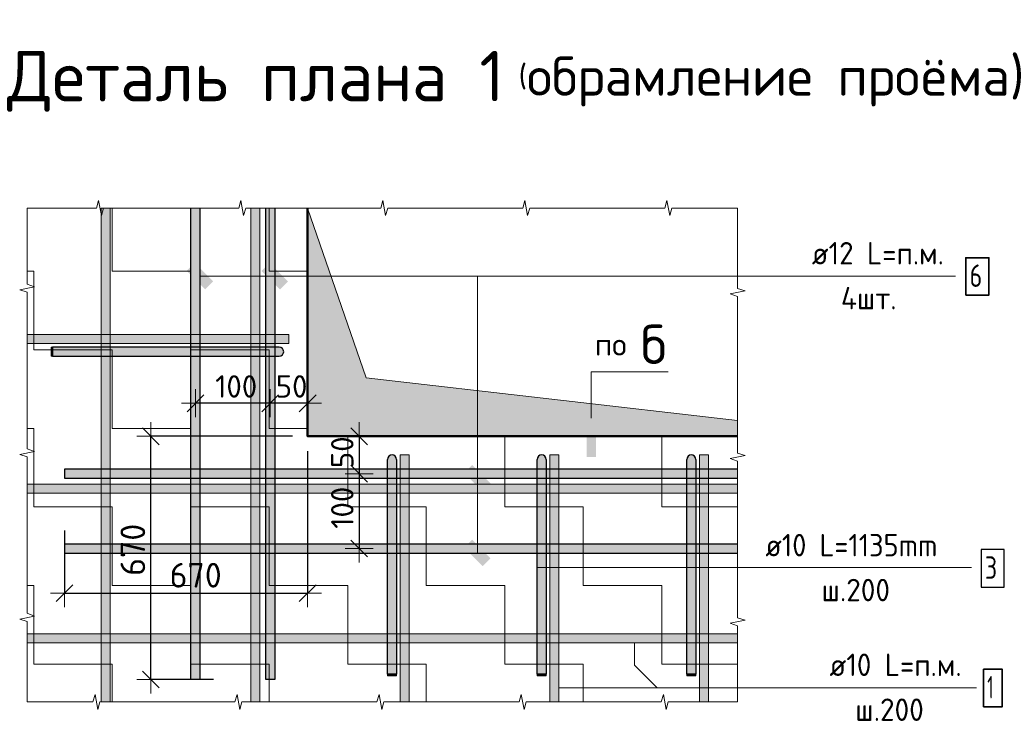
# Model space of a CAD drawing. Header units: metres. Extents: x -38 to 89, y -15 to 19.
# Tile 110 of 120: x 73.796 to 75.113, y 8.009 to 8.946. Entities that reach past the tile are written whole.
import ezdxf

# ---------------------------------------------------------------- set-up
doc = ezdxf.new("R2010")
doc.units = ezdxf.units.M
doc.header["$PDMODE"] = 65
doc.layers.add('XR$5$_3898', color=7, linetype='Continuous')
for name, color, linetype, lineweight in [('XR$5$Арм. стержнями нижней зоны', 180, 'Continuous', 35), ('XR$5$Арм.стержн. Арматура края', 96, 'Continuous', 35), ('XR$5$Арм.стержн. Доп. арматура', 180, 'Continuous', 35), ('XR$5$Размерная линия_ общее', 7, 'Continuous', 13), ('XR$5$Текст_ общее_1', 7, 'Continuous', 13)]:
    doc.layers.add(name, color=color, linetype=linetype, lineweight=lineweight)
doc.styles.add('ISOCPEUR', font='txt')
doc.dimstyles.new('DIMSTYLE_15', dxfattribs={"dimtxt": 0.033, "dimasz": 0.0375, "dimexe": 0, "dimexo": 0, "dimgap": 0.0165, "dimtad": 2, "dimdec": 0, "dimlfac": 1000, "dimrnd": 1, "dimzin": 12, "dimdsep": 46, "dimtxsty": 'ISOCPEUR', "dimblk1": 'ALL_ML_STRICH', "dimblk2": 'ALL_ML_STRICH', "dimsah": 1, "dimcen": 0, "dimclrd": 7, "dimclre": 256, "dimclrt": 7, "dimadec": 0, "dimazin": 0, "dimtfac": 1, "dimtdec": 0, "dimtix": 1, "dimtmove": 2, "dimatfit": 3, "dimfxl": 0, "dimtzin": 0, "dimlwd": 0, "dimlwe": -3, "dimarcsym": 0})
doc.dimstyles.new('DIMSTYLE_17', dxfattribs={"dimtxt": 0.03, "dimasz": 0.0375, "dimexe": 0, "dimexo": 1e-06, "dimgap": 0.015, "dimtad": 2, "dimdec": 0, "dimlfac": 1000, "dimrnd": 1, "dimzin": 12, "dimdsep": 46, "dimtxsty": 'ISOCPEUR', "dimblk1": 'ALL_ML_STRICH', "dimblk2": 'ALL_ML_STRICH', "dimsah": 1, "dimcen": 0, "dimse1": 1, "dimse2": 1, "dimclrd": 7, "dimclre": 256, "dimclrt": 7, "dimadec": 0, "dimazin": 0, "dimtfac": 1, "dimtdec": 0, "dimtix": 1, "dimtmove": 2, "dimatfit": 3, "dimfxl": 0, "dimtvp": 1.2, "dimtzin": 0, "dimlwd": 0, "dimlwe": -3, "dimarcsym": 0})
doc.dimstyles.new('DIMSTYLE_18', dxfattribs={"dimtxt": 0.03, "dimasz": 0.0375, "dimexe": 0, "dimexo": 1e-06, "dimgap": 0.015, "dimtad": 2, "dimdec": 0, "dimlfac": 1000, "dimrnd": 1, "dimzin": 12, "dimdsep": 46, "dimtxsty": 'ISOCPEUR', "dimblk1": 'ALL_ML_STRICH', "dimblk2": 'ALL_ML_STRICH', "dimsah": 1, "dimcen": 0, "dimse1": 1, "dimse2": 1, "dimclrd": 7, "dimclre": 256, "dimclrt": 7, "dimadec": 0, "dimazin": 0, "dimtfac": 1, "dimtdec": 0, "dimtix": 1, "dimtmove": 2, "dimatfit": 3, "dimfxl": 0, "dimtzin": 0, "dimlwd": 0, "dimlwe": -3, "dimarcsym": 0})
doc.dimstyles.new('DIMSTYLE_19', dxfattribs={"dimtxt": 0.03, "dimasz": 0.0375, "dimexe": 0, "dimexo": 1e-06, "dimgap": 0.015, "dimtad": 2, "dimdec": 0, "dimlfac": 1000, "dimrnd": 1, "dimzin": 12, "dimdsep": 46, "dimtxsty": 'ISOCPEUR', "dimblk1": 'ALL_ML_STRICH', "dimblk2": 'ALL_ML_STRICH', "dimsah": 1, "dimcen": 0, "dimse1": 1, "dimse2": 1, "dimclrd": 7, "dimclre": 256, "dimclrt": 7, "dimadec": 0, "dimazin": 0, "dimtfac": 1, "dimtdec": 0, "dimtix": 1, "dimtmove": 2, "dimatfit": 3, "dimfxl": 0, "dimtvp": 1.2, "dimtzin": 0, "dimlwd": 0, "dimlwe": -3, "dimarcsym": 0})
doc.dimstyles.new('DIMSTYLE_20', dxfattribs={"dimtxt": 0.03, "dimasz": 0.0375, "dimexe": 0, "dimexo": 1e-06, "dimgap": 0.015, "dimtad": 2, "dimdec": 0, "dimlfac": 1000, "dimrnd": 1, "dimzin": 12, "dimdsep": 46, "dimtxsty": 'ISOCPEUR', "dimblk1": 'ALL_ML_STRICH', "dimblk2": 'ALL_ML_STRICH', "dimsah": 1, "dimcen": 0, "dimse1": 1, "dimse2": 1, "dimclrd": 7, "dimclre": 256, "dimclrt": 7, "dimadec": 0, "dimazin": 0, "dimtfac": 1, "dimtdec": 0, "dimtix": 1, "dimtmove": 2, "dimatfit": 3, "dimfxl": 0, "dimtzin": 0, "dimlwd": 0, "dimlwe": -3, "dimarcsym": 0})

# ---------------------------------------------------------------- blocks, each defined once
blk = doc.blocks.new('СЛОЖНЫЙ_ОБЪЕКТ_1')
at = {"linetype": 'Continuous', "lineweight": 13, "transparency": 33554687}
blk.add_hatch(color=7, dxfattribs=at).paths.add_polyline_path([(74.1174, 8.0346), (74.1174, 8.6946), (74.1054, 8.6946), (74.1054, 8.0346)])
at = {"color": 7, "linetype": 'Continuous', "lineweight": 13, "transparency": 33554687}
blk.add_lwpolyline([(74.1174, 8.0346), (74.1174, 8.6946), (74.1054, 8.6946), (74.1054, 8.0346), (74.1174, 8.0346)], close=True, dxfattribs=at)
blk = doc.blocks.new('СЛОЖНЫЙ_ОБЪЕКТ_2')
at = {"linetype": 'Continuous', "lineweight": 13, "transparency": 33554687}
blk.add_hatch(color=7, dxfattribs=at).paths.add_polyline_path([(73.9174, 8.0346), (73.9174, 8.6946), (73.9054, 8.6946), (73.9054, 8.0346)])
at = {"color": 7, "linetype": 'Continuous', "lineweight": 13, "transparency": 33554687}
blk.add_lwpolyline([(73.9174, 8.0346), (73.9174, 8.6946), (73.9054, 8.6946), (73.9054, 8.0346), (73.9174, 8.0346)], close=True, dxfattribs=at)
blk = doc.blocks.new('ЭЛЕМЕНТ_УЗОРА_0')
at = {"color": 7, "linetype": 'Continuous', "lineweight": 13, "transparency": 33554687}
for p, q in [((73.8064, 8.6946), (73.8064, 8.6946)), ((74.7564, 8.6946), (74.7564, 8.6946)), ((73.8064, 8.0346), (73.8064, 8.0346)), ((74.7564, 8.0346), (74.7564, 8.0346)), ((74.7564, 8.0346), (74.7564, 8.0346))]:
    blk.add_line(p, q, dxfattribs=at)
for points in [[(73.8064, 8.6946), (73.8993, 8.6946), (73.9019, 8.7046), (73.9056, 8.6846), (73.9086, 8.6946), (73.9964, 8.6946)], [(73.9964, 8.6946), (74.0893, 8.6946), (74.0919, 8.7046), (74.0956, 8.6846), (74.0986, 8.6946), (74.1864, 8.6946)], [(74.1864, 8.6946), (74.2793, 8.6946), (74.2819, 8.7046), (74.2856, 8.6846), (74.2886, 8.6946), (74.3764, 8.6946)], [(74.3764, 8.6946), (74.4693, 8.6946), (74.4719, 8.7046), (74.4756, 8.6846), (74.4786, 8.6946), (74.5664, 8.6946)], [(74.5664, 8.6946), (74.6593, 8.6946), (74.6619, 8.7046), (74.6656, 8.6846), (74.6686, 8.6946), (74.7564, 8.6946)], [(73.8064, 8.4746), (73.8064, 8.5822), (73.7964, 8.5853), (73.8164, 8.5894), (73.8064, 8.593), (73.8064, 8.6946), (73.8064, 8.6946)], [(74.7564, 8.6946), (74.7564, 8.6946), (74.7564, 8.587), (74.7664, 8.5839), (74.7464, 8.5798), (74.7564, 8.5762), (74.7564, 8.4746)], [(73.8064, 8.2546), (73.8064, 8.3622), (73.7964, 8.3653), (73.8164, 8.3694), (73.8064, 8.373), (73.8064, 8.4746)], [(74.7564, 8.4746), (74.7564, 8.367), (74.7664, 8.3639), (74.7464, 8.3598), (74.7564, 8.3562), (74.7564, 8.2546)], [(73.8064, 8.0346), (73.8064, 8.0346), (73.8064, 8.1422), (73.7964, 8.1453), (73.8164, 8.1494), (73.8064, 8.153), (73.8064, 8.2546)], [(74.7564, 8.2546), (74.7564, 8.147), (74.7664, 8.1439), (74.7464, 8.1398), (74.7564, 8.1362), (74.7564, 8.0346)], [(73.9964, 8.0346), (73.9035, 8.0346), (73.9008, 8.0246), (73.8972, 8.0446), (73.8942, 8.0346), (73.8064, 8.0346)], [(74.1864, 8.0346), (74.0935, 8.0346), (74.0908, 8.0246), (74.0872, 8.0446), (74.0842, 8.0346), (73.9964, 8.0346)], [(74.3764, 8.0346), (74.2835, 8.0346), (74.2808, 8.0246), (74.2772, 8.0446), (74.2742, 8.0346), (74.1864, 8.0346)], [(74.5664, 8.0346), (74.4735, 8.0346), (74.4708, 8.0246), (74.4672, 8.0446), (74.4642, 8.0346), (74.3764, 8.0346)], [(74.7564, 8.0346), (74.6635, 8.0346), (74.6608, 8.0246), (74.6572, 8.0446), (74.6542, 8.0346), (74.5664, 8.0346)]]:
    blk.add_lwpolyline(points, dxfattribs=at)
blk = doc.blocks.new('СЛОЖНЫЙ_ОБЪЕКТ_3')
at = {"linetype": 'Continuous', "lineweight": 13, "transparency": 33554687}
blk.add_hatch(color=7, dxfattribs=at).paths.add_polyline_path([(73.8064, 8.3256), (74.7564, 8.3256), (74.7564, 8.3136), (73.8064, 8.3136)], flags=16)
at = {"color": 7, "linetype": 'Continuous', "lineweight": 13, "transparency": 33554687}
blk.add_lwpolyline([(73.8064, 8.3256), (74.7564, 8.3256), (74.7564, 8.3136), (73.8064, 8.3136), (73.8064, 8.3256)], close=True, dxfattribs=at)
blk = doc.blocks.new('СЛОЖНЫЙ_ОБЪЕКТ_4')
at = {"linetype": 'Continuous', "lineweight": 13, "transparency": 33554687}
blk.add_hatch(color=7, dxfattribs=at).paths.add_polyline_path([(73.8064, 8.1256), (74.7564, 8.1256), (74.7564, 8.1136), (73.8064, 8.1136)], flags=16)
at = {"color": 7, "linetype": 'Continuous', "lineweight": 13, "transparency": 33554687}
blk.add_lwpolyline([(73.8064, 8.1256), (74.7564, 8.1256), (74.7564, 8.1136), (73.8064, 8.1136), (73.8064, 8.1256)], close=True, dxfattribs=at)
blk = doc.blocks.new('СЛОЖНЫЙ_ОБЪЕКТ_5')
at = {"linetype": 'Continuous', "lineweight": 25, "transparency": 33554687}
blk.add_hatch(color=8, dxfattribs=at).paths.add_polyline_path([(73.8564, 8.3336), (74.7564, 8.3336), (74.7564, 8.3456), (73.8564, 8.3456)])
at = {"color": 7, "linetype": 'Continuous', "lineweight": 25, "transparency": 33554687}
blk.add_line((73.8564, 8.3336), (74.7564, 8.3336), dxfattribs=at)
blk.add_lwpolyline([(74.7564, 8.3456), (73.8564, 8.3456), (73.8564, 8.3336)], dxfattribs=at)
blk = doc.blocks.new('СЛОЖНЫЙ_ОБЪЕКТ_6')
at = {"linetype": 'Continuous', "lineweight": 25, "true_color": 0x5f5f5f, "transparency": 33554687}
blk.add_hatch(color=251, dxfattribs=at).paths.add_polyline_path([(74.1254, 8.0646), (74.1254, 8.6946), (74.1374, 8.6946), (74.1374, 8.0646)], flags=16)
at = {"color": 7, "linetype": 'Continuous', "lineweight": 25, "transparency": 33554687}
blk.add_line((74.1254, 8.0646), (74.1254, 8.6946), dxfattribs=at)
blk.add_lwpolyline([(74.1374, 8.6946), (74.1374, 8.0646), (74.1254, 8.0646)], dxfattribs=at)
blk = doc.blocks.new('СЛОЖНЫЙ_ОБЪЕКТ_7')
at = {"linetype": 'Continuous', "lineweight": 13, "true_color": 0xc5c5c5, "transparency": 33554687}
for points in [[(73.8404, 8.4966), (73.8404, 8.5086), (73.8384, 8.5086), (73.8384, 8.4966)], [(74.1458, 8.4971), (74.1469, 8.4977), (74.1478, 8.4986), (74.1486, 8.4996), (74.1491, 8.5007), (74.1493, 8.502), (74.1493, 8.5032), (74.1491, 8.5045), (74.1486, 8.5056), (74.1478, 8.5066), (74.1469, 8.5075), (74.1458, 8.5081), (74.1446, 8.5085), (74.1434, 8.5086), (73.8404, 8.5086), (73.8404, 8.4966), (74.1434, 8.4966), (74.1446, 8.4967)]]:
    blk.add_hatch(color=9, dxfattribs=at).paths.add_polyline_path(points)
at = {"color": 7, "linetype": 'Continuous', "lineweight": 13, "transparency": 33554687}
blk.add_lwpolyline([(73.8404, 8.4966), (73.8404, 8.5086), (73.8384, 8.5086), (73.8384, 8.4966), (73.8404, 8.4966)], close=True, dxfattribs=at)
at = {"color": 7, "linetype": 'Continuous', "lineweight": 25, "transparency": 33554687}
blk.add_lwpolyline([(74.1434, 8.5086), (73.8404, 8.5086), (73.8404, 8.4966), (74.1434, 8.4966)], dxfattribs=at)
blk.add_arc((74.1434, 8.5026), 0.006, 270, 90, dxfattribs=at)
blk = doc.blocks.new('СЛОЖНЫЙ_ОБЪЕКТ_8')
at = {"linetype": 'Continuous', "lineweight": 13, "transparency": 33554687}
blk.add_hatch(color=7, dxfattribs=at).paths.add_polyline_path([(73.8064, 8.5256), (74.1564, 8.5256), (74.1564, 8.5136), (73.8064, 8.5136)], flags=16)
at = {"color": 7, "linetype": 'Continuous', "lineweight": 13, "transparency": 33554687}
blk.add_lwpolyline([(73.8064, 8.5256), (74.1564, 8.5256), (74.1564, 8.5136), (73.8064, 8.5136), (73.8064, 8.5256)], close=True, dxfattribs=at)
blk = doc.blocks.new('СЛОЖНЫЙ_ОБЪЕКТ_9')
at = {"linetype": 'Continuous', "lineweight": 13, "true_color": 0xc5c5c5, "transparency": 33554687}
for points in [[(74.2889, 8.361), (74.2895, 8.3621), (74.2904, 8.3631), (74.2914, 8.3638), (74.2925, 8.3643), (74.2938, 8.3646), (74.295, 8.3646), (74.2962, 8.3643), (74.2974, 8.3638), (74.2984, 8.3631), (74.2992, 8.3621), (74.2999, 8.361), (74.3002, 8.3598), (74.3004, 8.3586), (74.3004, 8.0716), (74.2884, 8.0716), (74.2884, 8.3586), (74.2885, 8.3598)], [(74.2884, 8.0716), (74.3004, 8.0716), (74.3004, 8.0696), (74.2884, 8.0696)]]:
    blk.add_hatch(color=9, dxfattribs=at).paths.add_polyline_path(points, flags=16)
at = {"color": 7, "linetype": 'Continuous', "lineweight": 25, "transparency": 33554687}
blk.add_lwpolyline([(74.3004, 8.3586), (74.3004, 8.0716), (74.2884, 8.0716), (74.2884, 8.3586)], dxfattribs=at)
at = {"color": 7, "linetype": 'Continuous', "lineweight": 13, "transparency": 33554687}
blk.add_lwpolyline([(74.2884, 8.0716), (74.3004, 8.0716), (74.3004, 8.0696), (74.2884, 8.0696), (74.2884, 8.0716)], close=True, dxfattribs=at)
at = {"color": 7, "linetype": 'Continuous', "lineweight": 25, "transparency": 33554687}
blk.add_arc((74.2944, 8.3586), 0.006, 0, 180, dxfattribs=at)
blk = doc.blocks.new('СЛОЖНЫЙ_ОБЪЕКТ_10')
at = {"linetype": 'Continuous', "lineweight": 13, "true_color": 0xc5c5c5, "transparency": 33554687}
for points in [[(74.4889, 8.361), (74.4895, 8.3621), (74.4904, 8.3631), (74.4914, 8.3638), (74.4925, 8.3643), (74.4938, 8.3646), (74.495, 8.3646), (74.4962, 8.3643), (74.4974, 8.3638), (74.4984, 8.3631), (74.4992, 8.3621), (74.4999, 8.361), (74.5002, 8.3598), (74.5004, 8.3586), (74.5004, 8.0716), (74.4884, 8.0716), (74.4884, 8.3586), (74.4885, 8.3598)], [(74.4884, 8.0716), (74.5004, 8.0716), (74.5004, 8.0696), (74.4884, 8.0696)]]:
    blk.add_hatch(color=9, dxfattribs=at).paths.add_polyline_path(points, flags=16)
at = {"color": 7, "linetype": 'Continuous', "lineweight": 25, "transparency": 33554687}
blk.add_lwpolyline([(74.5004, 8.3586), (74.5004, 8.0716), (74.4884, 8.0716), (74.4884, 8.3586)], dxfattribs=at)
at = {"color": 7, "linetype": 'Continuous', "lineweight": 13, "transparency": 33554687}
blk.add_lwpolyline([(74.4884, 8.0716), (74.5004, 8.0716), (74.5004, 8.0696), (74.4884, 8.0696), (74.4884, 8.0716)], close=True, dxfattribs=at)
at = {"color": 7, "linetype": 'Continuous', "lineweight": 25, "transparency": 33554687}
blk.add_arc((74.4944, 8.3586), 0.006, 0, 180, dxfattribs=at)
blk = doc.blocks.new('СЛОЖНЫЙ_ОБЪЕКТ_11')
at = {"linetype": 'Continuous', "lineweight": 13, "transparency": 33554687}
blk.add_hatch(color=7, dxfattribs=at).paths.add_polyline_path([(74.3174, 8.0346), (74.3174, 8.3646), (74.3054, 8.3646), (74.3054, 8.0346)])
at = {"color": 7, "linetype": 'Continuous', "lineweight": 13, "transparency": 33554687}
blk.add_lwpolyline([(74.3174, 8.0346), (74.3174, 8.3646), (74.3054, 8.3646), (74.3054, 8.0346), (74.3174, 8.0346)], close=True, dxfattribs=at)
blk = doc.blocks.new('СЛОЖНЫЙ_ОБЪЕКТ_12')
at = {"linetype": 'Continuous', "lineweight": 13, "transparency": 33554687}
blk.add_hatch(color=7, dxfattribs=at).paths.add_polyline_path([(74.5174, 8.0346), (74.5174, 8.3646), (74.5054, 8.3646), (74.5054, 8.0346)])
at = {"color": 7, "linetype": 'Continuous', "lineweight": 13, "transparency": 33554687}
blk.add_lwpolyline([(74.5174, 8.0346), (74.5174, 8.3646), (74.5054, 8.3646), (74.5054, 8.0346), (74.5174, 8.0346)], close=True, dxfattribs=at)
blk = doc.blocks.new('СЛОЖНЫЙ_ОБЪЕКТ_13')
at = {"linetype": 'Continuous', "lineweight": 13, "true_color": 0xc5c5c5, "transparency": 33554687}
for points in [[(74.6889, 8.361), (74.6895, 8.3621), (74.6904, 8.3631), (74.6914, 8.3638), (74.6925, 8.3643), (74.6938, 8.3646), (74.695, 8.3646), (74.6962, 8.3643), (74.6974, 8.3638), (74.6984, 8.3631), (74.6992, 8.3621), (74.6999, 8.361), (74.7002, 8.3598), (74.7004, 8.3586), (74.7004, 8.0716), (74.6884, 8.0716), (74.6884, 8.3586), (74.6885, 8.3598)], [(74.6884, 8.0716), (74.7004, 8.0716), (74.7004, 8.0696), (74.6884, 8.0696)]]:
    blk.add_hatch(color=9, dxfattribs=at).paths.add_polyline_path(points, flags=16)
at = {"color": 7, "linetype": 'Continuous', "lineweight": 25, "transparency": 33554687}
blk.add_lwpolyline([(74.7004, 8.3586), (74.7004, 8.0716), (74.6884, 8.0716), (74.6884, 8.3586)], dxfattribs=at)
at = {"color": 7, "linetype": 'Continuous', "lineweight": 13, "transparency": 33554687}
blk.add_lwpolyline([(74.6884, 8.0716), (74.7004, 8.0716), (74.7004, 8.0696), (74.6884, 8.0696), (74.6884, 8.0716)], close=True, dxfattribs=at)
at = {"color": 7, "linetype": 'Continuous', "lineweight": 25, "transparency": 33554687}
blk.add_arc((74.6944, 8.3586), 0.006, 0, 180, dxfattribs=at)
blk = doc.blocks.new('СЛОЖНЫЙ_ОБЪЕКТ_14')
at = {"linetype": 'Continuous', "lineweight": 13, "transparency": 33554687}
blk.add_hatch(color=7, dxfattribs=at).paths.add_polyline_path([(74.7174, 8.0346), (74.7174, 8.3646), (74.7054, 8.3646), (74.7054, 8.0346)])
at = {"color": 7, "linetype": 'Continuous', "lineweight": 13, "transparency": 33554687}
blk.add_lwpolyline([(74.7174, 8.0346), (74.7174, 8.3646), (74.7054, 8.3646), (74.7054, 8.0346), (74.7174, 8.0346)], close=True, dxfattribs=at)
blk = doc.blocks.new('СЛОЖНЫЙ_ОБЪЕКТ_15')
at = {"linetype": 'Continuous', "lineweight": 25, "true_color": 0x5f5f5f, "transparency": 33554687}
blk.add_hatch(color=251, dxfattribs=at).paths.add_polyline_path([(74.0254, 8.0646), (74.0254, 8.6946), (74.0374, 8.6946), (74.0374, 8.0646)], flags=16)
at = {"color": 7, "linetype": 'Continuous', "lineweight": 25, "transparency": 33554687}
blk.add_line((74.0254, 8.0646), (74.0254, 8.6946), dxfattribs=at)
blk.add_lwpolyline([(74.0374, 8.6946), (74.0374, 8.0646), (74.0254, 8.0646)], dxfattribs=at)
blk = doc.blocks.new('СЛОЖНЫЙ_ОБЪЕКТ_16')
at = {"linetype": 'Continuous', "lineweight": 25, "transparency": 33554687}
blk.add_hatch(color=8, dxfattribs=at).paths.add_polyline_path([(73.8564, 8.2336), (74.7564, 8.2336), (74.7564, 8.2456), (73.8564, 8.2456)])
at = {"color": 7, "linetype": 'Continuous', "lineweight": 25, "transparency": 33554687}
blk.add_line((73.8564, 8.2336), (74.7564, 8.2336), dxfattribs=at)
blk.add_lwpolyline([(74.7564, 8.2456), (73.8564, 8.2456), (73.8564, 8.2336)], dxfattribs=at)
blk = doc.blocks.new('ALL_ML_STRICH')
at = {"color": 0, "linetype": 'ByBlock', "lineweight": -2}
for p, q in [((0, -0.5), (0, 0.5)), ((-1, 0), (0.5, 0)), ((-0.3, -0.3), (0.3, 0.3))]:
    blk.add_line(p, q, dxfattribs=at)
blk = doc.blocks.new('*D670')
at = {"layer": 'DEFPOINTS', "color": 7, "linetype": 'Continuous', "lineweight": 13, "transparency": 33554687}
for p in [(74.2236, 8.3896), (74.2503, 8.3896), (74.2214, 8.3396)]:
    blk.add_point(p, dxfattribs=at)
at = {"layer": 'XR$5$Размерная линия_ общее', "color": 7, "linetype": 'Continuous', "lineweight": -2, "transparency": 33554687}
blk.add_line((74.2503, 8.3896), (74.2503, 8.3396), dxfattribs=at)
at = {"layer": 'XR$5$Размерная линия_ общее', "color": 7, "linetype": 'Continuous', "lineweight": 13, "transparency": 33554687, "xscale": 0.0375, "yscale": 0.0375, "zscale": 0.0375}
for p, rotation in [((74.2503, 8.3896), 90), ((74.2503, 8.3396), 270)]:
    blk.add_blockref('ALL_ML_STRICH', p, dxfattribs=dict(at, rotation=rotation))
at = {"layer": 'XR$5$Размерная линия_ общее', "color": 7, "linetype": 'Continuous', "lineweight": 13, "transparency": 33554687, "insert": (74.2278, 8.3682), "char_height": 0.03, "width": 0.06, "attachment_point": 5, "rotation": 90, "style": 'ISOCPEUR'}
blk.add_mtext('\\A1;{50}', dxfattribs=at)
blk = doc.blocks.new('*D671')
at = {"layer": 'DEFPOINTS', "color": 7, "linetype": 'Continuous', "lineweight": 13, "transparency": 33554687}
for p in [(74.2214, 8.3396), (74.2503, 8.3396), (74.2236, 8.2396)]:
    blk.add_point(p, dxfattribs=at)
at = {"layer": 'XR$5$Размерная линия_ общее', "color": 7, "linetype": 'Continuous', "lineweight": -2, "transparency": 33554687}
blk.add_line((74.2503, 8.3396), (74.2503, 8.2396), dxfattribs=at)
at = {"layer": 'XR$5$Размерная линия_ общее', "color": 7, "linetype": 'Continuous', "lineweight": 13, "transparency": 33554687, "xscale": 0.0375, "yscale": 0.0375, "zscale": 0.0375}
for p, rotation in [((74.2503, 8.3396), 90), ((74.2503, 8.2396), 270)]:
    blk.add_blockref('ALL_ML_STRICH', p, dxfattribs=dict(at, rotation=rotation))
at = {"layer": 'XR$5$Размерная линия_ общее', "color": 7, "linetype": 'Continuous', "lineweight": 13, "transparency": 33554687, "insert": (74.2278, 8.2941), "char_height": 0.03, "width": 0.09, "attachment_point": 5, "rotation": 90, "style": 'ISOCPEUR'}
blk.add_mtext('\\A1;{100}', dxfattribs=at)
blk = doc.blocks.new('*D672')
at = {"layer": 'DEFPOINTS', "color": 7, "linetype": 'Continuous', "lineweight": 13, "transparency": 33554687}
for p in [(74.1314, 8.4706), (74.1814, 8.4729), (74.1814, 8.4337)]:
    blk.add_point(p, dxfattribs=at)
at = {"layer": 'XR$5$Размерная линия_ общее', "color": 7, "linetype": 'Continuous', "lineweight": -2, "transparency": 33554687}
blk.add_line((74.1814, 8.4337), (74.1314, 8.4337), dxfattribs=at)
at = {"layer": 'XR$5$Размерная линия_ общее', "color": 7, "linetype": 'Continuous', "lineweight": 13, "transparency": 33554687, "xscale": 0.0375, "yscale": 0.0375, "zscale": 0.0375}
for p, rotation in [((74.1314, 8.4337), 180), ((74.1814, 8.4337), 360)]:
    blk.add_blockref('ALL_ML_STRICH', p, dxfattribs=dict(at, rotation=rotation))
at = {"layer": 'XR$5$Размерная линия_ общее', "color": 7, "linetype": 'Continuous', "lineweight": 13, "transparency": 33554687, "insert": (74.16, 8.4562), "char_height": 0.03, "width": 0.06, "attachment_point": 5, "style": 'ISOCPEUR'}
blk.add_mtext('\\A1;{50}', dxfattribs=at)
blk = doc.blocks.new('*D673')
at = {"layer": 'DEFPOINTS', "color": 7, "linetype": 'Continuous', "lineweight": 13, "transparency": 33554687}
for p in [(74.0314, 8.4695), (74.1314, 8.4706), (74.1314, 8.4337)]:
    blk.add_point(p, dxfattribs=at)
at = {"layer": 'XR$5$Размерная линия_ общее', "color": 7, "linetype": 'Continuous', "lineweight": -2, "transparency": 33554687}
blk.add_line((74.1314, 8.4337), (74.0314, 8.4337), dxfattribs=at)
at = {"layer": 'XR$5$Размерная линия_ общее', "color": 7, "linetype": 'Continuous', "lineweight": 13, "transparency": 33554687, "xscale": 0.0375, "yscale": 0.0375, "zscale": 0.0375}
for p, rotation in [((74.0314, 8.4337), 180), ((74.1314, 8.4337), 360)]:
    blk.add_blockref('ALL_ML_STRICH', p, dxfattribs=dict(at, rotation=rotation))
at = {"layer": 'XR$5$Размерная линия_ общее', "color": 7, "linetype": 'Continuous', "lineweight": 13, "transparency": 33554687, "insert": (74.0859, 8.4562), "char_height": 0.03, "width": 0.09, "attachment_point": 5, "style": 'ISOCPEUR'}
blk.add_mtext('\\A1;{100}', dxfattribs=at)
blk = doc.blocks.new('*D834')
at = {"layer": 'DEFPOINTS', "color": 7, "linetype": 'Continuous', "lineweight": 13, "transparency": 33554687}
for p in [(74.1814, 8.3896), (73.8564, 8.2836), (73.8564, 8.1799)]:
    blk.add_point(p, dxfattribs=at)
at = {"layer": 'XR$5$Размерная линия_ общее', "color": 253, "linetype": 'Continuous', "lineweight": -2, "true_color": 0xa0a0a0, "transparency": 33554687}
for p, q in [((74.1814, 8.3696), (74.1814, 8.1799)), ((73.8564, 8.2636), (73.8564, 8.1799))]:
    blk.add_line(p, q, dxfattribs=at)
at = {"layer": 'XR$5$Размерная линия_ общее', "color": 7, "linetype": 'Continuous', "lineweight": -2, "transparency": 33554687}
blk.add_line((73.8564, 8.1799), (74.1814, 8.1799), dxfattribs=at)
at = {"layer": 'XR$5$Размерная линия_ общее', "color": 7, "linetype": 'Continuous', "lineweight": 13, "transparency": 33554687, "xscale": 0.0375, "yscale": 0.0375, "zscale": 0.0375, "rotation": 180}
blk.add_blockref('ALL_ML_STRICH', (73.8564, 8.1799), dxfattribs=at)
at = {"layer": 'XR$5$Размерная линия_ общее', "color": 7, "linetype": 'Continuous', "lineweight": 13, "transparency": 33554687, "xscale": 0.0375, "yscale": 0.0375, "zscale": 0.0375}
blk.add_blockref('ALL_ML_STRICH', (74.1814, 8.1799), dxfattribs=at)
at = {"layer": 'XR$5$Размерная линия_ общее', "color": 7, "linetype": 'Continuous', "lineweight": 13, "transparency": 33554687, "insert": (73.9969, 8.2204), "char_height": 0.033, "width": 0.00165, "attachment_point": 1, "line_spacing_factor": 0.60241, "style": 'ISOCPEUR'}
blk.add_mtext('670', dxfattribs=at)
blk = doc.blocks.new('*D835')
at = {"layer": 'DEFPOINTS', "color": 7, "linetype": 'Continuous', "lineweight": 13, "transparency": 33554687}
for p in [(74.1814, 8.3896), (73.9717, 8.0646), (74.0754, 8.0646)]:
    blk.add_point(p, dxfattribs=at)
at = {"layer": 'XR$5$Размерная линия_ общее', "color": 253, "linetype": 'Continuous', "lineweight": -2, "true_color": 0xa0a0a0, "transparency": 33554687}
for p, q in [((74.1614, 8.3896), (73.9717, 8.3896)), ((74.0554, 8.0646), (73.9717, 8.0646))]:
    blk.add_line(p, q, dxfattribs=at)
at = {"layer": 'XR$5$Размерная линия_ общее', "color": 7, "linetype": 'Continuous', "lineweight": -2, "transparency": 33554687}
blk.add_line((73.9717, 8.0646), (73.9717, 8.3896), dxfattribs=at)
at = {"layer": 'XR$5$Размерная линия_ общее', "color": 7, "linetype": 'Continuous', "lineweight": 13, "transparency": 33554687, "xscale": 0.0375, "yscale": 0.0375, "zscale": 0.0375}
for p, rotation in [((73.9717, 8.3896), 90), ((73.9717, 8.0646), 270)]:
    blk.add_blockref('ALL_ML_STRICH', p, dxfattribs=dict(at, rotation=rotation))
at = {"layer": 'XR$5$Размерная линия_ общее', "color": 7, "linetype": 'Continuous', "lineweight": 13, "transparency": 33554687, "insert": (73.9312, 8.2031), "char_height": 0.033, "width": 0.00165, "attachment_point": 1, "rotation": 90, "line_spacing_factor": 0.60241, "style": 'ISOCPEUR'}
blk.add_mtext('670', dxfattribs=at)

msp = doc.modelspace()

# ---------------------------------------------------------------- hatches: boundary and pattern name
at = {"linetype": 'Continuous', "lineweight": 13, "transparency": 33554687}
h = msp.add_hatch(dxfattribs=at)
h.set_pattern_fill('____', scale=0.105, style=0, pattern_type=2)
h.set_pattern_definition([(0, (0.21, 0.21), (0.105, 0.105), [0.105, -0.105]), (90, (0.21, 0.21), (-0.105, 0.105), [0.105, -0.105])])
h.paths.add_polyline_path([(73.8064, 8.6946), (73.8064, 8.0346), (74.7564, 8.0346), (74.7564, 8.3896), (74.1814, 8.3896), (74.1814, 8.6946)], flags=0)
at = {"linetype": 'Continuous', "lineweight": 13, "true_color": 0x696969, "transparency": 33554687}
msp.add_hatch(color=251, dxfattribs=at).paths.add_polyline_path([(74.7564, 8.4106), (74.2596, 8.4678), (74.1814, 8.6946), (74.1814, 8.3896), (74.7564, 8.3896)])
at = {"linetype": 'Continuous', "lineweight": 25, "true_color": 0x000000, "transparency": 33554687}
for points in [[(74.0551, 8.5965), (74.0303, 8.6212), (74.0197, 8.6106), (74.0445, 8.5859)], [(74.1551, 8.5965), (74.1303, 8.6212), (74.1197, 8.6106), (74.1445, 8.5859)], [(74.4014, 8.3513), (74.3908, 8.3407), (74.4155, 8.3159), (74.4261, 8.3265)], [(74.4014, 8.2513), (74.3908, 8.2407), (74.4155, 8.2159), (74.4261, 8.2265)]]:
    msp.add_hatch(color=18, dxfattribs=at).paths.add_polyline_path(points)
msp.add_hatch(color=18, dxfattribs=at).paths.add_polyline_path([(74.5669, 8.4111), (74.5669, 8.4107), (74.5669, 8.3619), (74.5544, 8.3619), (74.5544, 8.4107), (74.5544, 8.4111), (74.5545, 8.4114), (74.5546, 8.4118), (74.5548, 8.4122), (74.555, 8.4125), (74.5552, 8.4128), (74.5555, 8.413), (74.5559, 8.4132), (74.5562, 8.4134), (74.5566, 8.4135), (74.5569, 8.4136), (74.5573, 8.4136), (74.564, 8.4136), (74.5644, 8.4136), (74.5648, 8.4135), (74.5651, 8.4134), (74.5655, 8.4132), (74.5658, 8.413), (74.5661, 8.4128), (74.5663, 8.4125), (74.5665, 8.4122), (74.5667, 8.4118), (74.5668, 8.4114)], flags=16)

# ---------------------------------------------------------------- linework, layer by layer
at = {"color": 7, "linetype": 'Continuous', "lineweight": 13, "transparency": 33554687}
for p, q in [((74.0374, 8.6036), (75.0477, 8.6036)), ((74.4084, 8.2336), (74.4084, 8.6036)), ((74.5174, 8.0534), (75.0757, 8.0534))]:
    msp.add_line(p, q, dxfattribs=at)
for points in [[(74.7564, 8.4106), (74.2596, 8.4678), (74.1814, 8.6946)], [(74.5607, 8.4136), (74.5607, 8.4756), (74.6635, 8.4756)], [(75.0692, 8.2143), (74.6603, 8.2143), (74.4884, 8.2143)], [(74.649, 8.0534), (74.6186, 8.0838), (74.6186, 8.1136)]]:
    msp.add_lwpolyline(points, dxfattribs=at)
at = {"layer": 'XR$5$_3898', "color": 7, "linetype": 'Continuous', "lineweight": 50, "transparency": 33554687}
msp.add_lwpolyline([(74.7564, 8.3896), (74.1814, 8.3896), (74.1814, 8.6946)], dxfattribs=at)
at = {"layer": 'XR$5$Арм. стержнями нижней зоны', "color": 7, "linetype": 'Continuous', "lineweight": 35, "transparency": 33554687}
msp.add_lwpolyline([(75.0853, 8.0282), (75.1103, 8.0282), (75.1103, 8.0782), (75.0853, 8.0782), (75.0853, 8.0282)], dxfattribs=at)
at = {"layer": 'XR$5$Арм.стержн. Арматура края', "color": 7, "linetype": 'Continuous', "lineweight": 25, "transparency": 33554687}
msp.add_lwpolyline([(75.0821, 8.1881), (75.1131, 8.1881), (75.1131, 8.2381), (75.0821, 8.2381), (75.0821, 8.1881)], dxfattribs=at)
at = {"layer": 'XR$5$Арм.стержн. Доп. арматура', "color": 7, "linetype": 'Continuous', "lineweight": 35, "transparency": 33554687}
msp.add_lwpolyline([(75.0616, 8.5782), (75.0926, 8.5782), (75.0926, 8.6282), (75.0616, 8.6282), (75.0616, 8.5782)], dxfattribs=at)

# ---------------------------------------------------------------- block references
at = {"color": 7, "linetype": 'Continuous', "lineweight": 13, "transparency": 33554687}
for name in ['ЭЛЕМЕНТ_УЗОРА_0', 'СЛОЖНЫЙ_ОБЪЕКТ_2', 'СЛОЖНЫЙ_ОБЪЕКТ_1', 'СЛОЖНЫЙ_ОБЪЕКТ_8', 'СЛОЖНЫЙ_ОБЪЕКТ_7', 'СЛОЖНЫЙ_ОБЪЕКТ_9', 'СЛОЖНЫЙ_ОБЪЕКТ_11', 'СЛОЖНЫЙ_ОБЪЕКТ_10', 'СЛОЖНЫЙ_ОБЪЕКТ_12', 'СЛОЖНЫЙ_ОБЪЕКТ_13', 'СЛОЖНЫЙ_ОБЪЕКТ_14', 'СЛОЖНЫЙ_ОБЪЕКТ_3', 'СЛОЖНЫЙ_ОБЪЕКТ_4']:
    msp.add_blockref(name, (0, 0), dxfattribs=at)
at = {"color": 7, "linetype": 'Continuous', "lineweight": 25, "transparency": 33554687}
for name in ['СЛОЖНЫЙ_ОБЪЕКТ_15', 'СЛОЖНЫЙ_ОБЪЕКТ_6', 'СЛОЖНЫЙ_ОБЪЕКТ_5', 'СЛОЖНЫЙ_ОБЪЕКТ_16']:
    msp.add_blockref(name, (0, 0), dxfattribs=at)

# ---------------------------------------------------------------- texts
at = {"color": 7, "linetype": 'Continuous', "lineweight": 13, "transparency": 33554687, "insert": (74.6135, 8.5124), "char_height": 0.03, "width": 0.113724, "attachment_point": 5, "style": 'ISOCPEUR'}
msp.add_mtext('\\A1;{\\fISOCPEUR|i0|b0;\\H0.030000;\\W1.000000;\\C7;по \\H0.052500;б}\\P', dxfattribs=at)
at = {"layer": 'XR$5$Арм. стержнями нижней зоны', "color": 7, "linetype": 'Continuous', "lineweight": 25, "transparency": 33554687, "char_height": 0.03, "attachment_point": 7, "style": 'ISOCPEUR'}
for s, insert, width in [('\\W0.94;ø10 L=п.м.', (74.8793, 8.0692), 0.199983), ('\\W0.56;1', (75.0903, 8.0392), 0.023333), ('\\W0.95;ш.200 ', (74.9138, 8.0092), 0.1312)]:
    msp.add_mtext(s, dxfattribs=dict(at, insert=insert, width=width))
at = {"layer": 'XR$5$Арм.стержн. Арматура края', "color": 7, "linetype": 'Continuous', "lineweight": 25, "transparency": 33554687, "char_height": 0.03, "attachment_point": 7, "style": 'ISOCPEUR'}
for s, insert, width in [('\\W0.92;ø10 L=1135mm ', (74.7936, 8.2291), 0.280669), ('\\W0.78;3', (75.0871, 8.1991), 0.032641), ('\\W0.95;ш.200 ', (74.8686, 8.1691), 0.1312)]:
    msp.add_mtext(s, dxfattribs=dict(at, insert=insert, width=width))
at = {"layer": 'XR$5$Арм.стержн. Доп. арматура', "color": 7, "linetype": 'Continuous', "lineweight": 25, "transparency": 33554687, "char_height": 0.03, "attachment_point": 7, "style": 'ISOCPEUR'}
for s, insert, width in [('\\W0.94;ø12 L=п.м.', (74.8556, 8.6192), 0.199983), ('\\W0.78;6', (75.0666, 8.5892), 0.032641), ('\\W0.95;4шт. ', (74.8946, 8.5592), 0.119158)]:
    msp.add_mtext(s, dxfattribs=dict(at, insert=insert, width=width))
at = {"layer": 'XR$5$Текст_ общее_1', "color": 7, "linetype": 'Continuous', "lineweight": 13, "transparency": 33554687, "insert": (74.4643, 8.8638), "char_height": 0.0675, "width": 1.405568, "attachment_point": 5, "style": 'ISOCPEUR'}
msp.add_mtext('\\A1;{\\fISOCPEUR|i0|b0;\\H0.067500;\\W1.000000;\\C7;Деталь плана 1\\H0.030000; (\\H0.052500;обрамление проёма)}\\P', dxfattribs=at)

# ---------------------------------------------------------------- dimensions: what is measured, and where the dimension line sits
at = {"layer": 'XR$5$Размерная линия_ общее', "color": 7, "linetype": 'Continuous', "lineweight": 13, "transparency": 33554687}
for base, p1, p2, angle, dimstyle, picture, middle in [((74.0314, 8.4337), (74.1314, 8.4706), (74.0314, 8.4695), 180, 'DIMSTYLE_20', '*D673', (74.0859, 8.4562)), ((74.1314, 8.4337), (74.1814, 8.4729), (74.1314, 8.4706), 180, 'DIMSTYLE_19', '*D672', (74.16, 8.4562)), ((74.2503, 8.3396), (74.2236, 8.3896), (74.2214, 8.3396), 270, 'DIMSTYLE_17', '*D670', (74.2278, 8.3682)), ((74.2503, 8.2396), (74.2214, 8.3396), (74.2236, 8.2396), 270, 'DIMSTYLE_18', '*D671', (74.2278, 8.2941))]:
    dim = msp.add_linear_dim(base=base, p1=p1, p2=p2, angle=angle, dimstyle=dimstyle, override={"dimpost": '<>', "dimclrd": 7, "dimclre": 253, "dimclrt": 7, "dimlwd": 0, "dimlwe": 65533}, dxfattribs=at)
    dim.commit()
    dim.dimension.update_dxf_attribs({"geometry": picture, "text_midpoint": middle, "dimtype": 160})
dim = msp.add_linear_dim(base=(73.9717, 8.3896), p1=(74.0554, 8.0646), p2=(74.1614, 8.3896), angle=90, text='670', dimstyle='DIMSTYLE_15', override={"dimpost": '<>', "dimclrd": 7, "dimclre": 253, "dimclrt": 7, "dimlwd": 0, "dimlwe": 65533}, dxfattribs=at)
dim.commit()
dim.dimension.update_dxf_attribs({"geometry": '*D835', "text_midpoint": (73.9552, 8.2271), "dimtype": 160})
dim = msp.add_linear_dim(base=(74.1814, 8.1799), p1=(73.8564, 8.2636), p2=(74.1814, 8.3696), text='670', dimstyle='DIMSTYLE_15', override={"dimpost": '<>', "dimclrd": 7, "dimclre": 253, "dimclrt": 7, "dimlwd": 0, "dimlwe": 65533}, dxfattribs=at)
dim.commit()
dim.dimension.update_dxf_attribs({"geometry": '*D834', "text_midpoint": (74.0189, 8.1964), "dimtype": 160})

doc.saveas('drawing.dxf')
